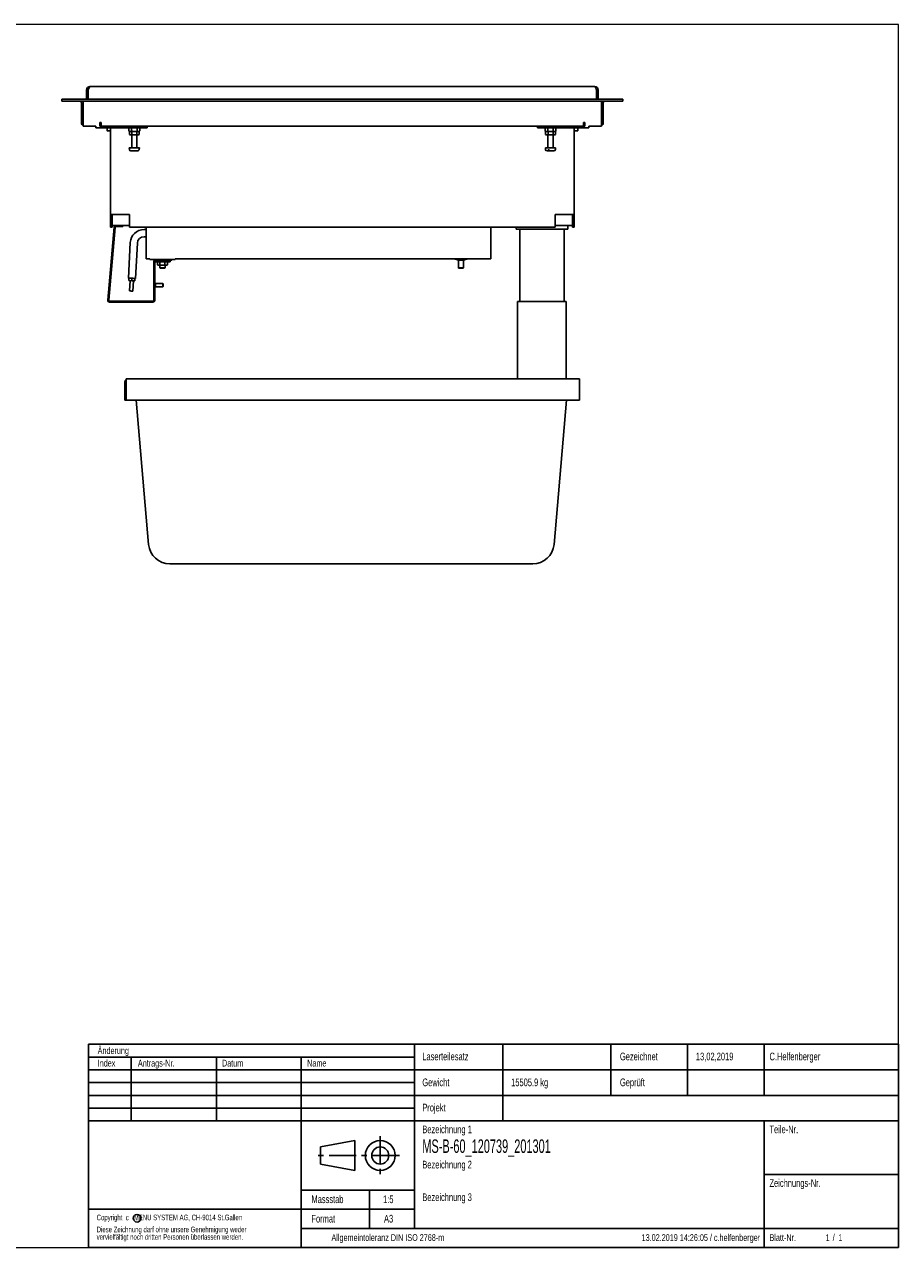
# Model space of a CAD drawing. Header units: millimetres. Extents: x 24 to 2074, y 25 to 1460.
# Tile 2 of 2: x 1049 to 2074, y 25 to 1460. Entities that reach past the tile are written whole.
import ezdxf

# ---------------------------------------------------------------- set-up
doc = ezdxf.new("R2010")
doc.units = ezdxf.units.MM
doc.header["$LTSCALE"] = 5
doc.linetypes.add('CENTER', pattern=[10.16, 6.35, -1.27, 1.27, -1.27])
doc.layers.add('SLD-0', color=179, linetype='Continuous')
doc.styles.add('SLDTEXTSTYLE0', font='TXT', dxfattribs={"width": 0.638186})
doc.styles.add('SLDTEXTSTYLE1', font='TXT', dxfattribs={"width": 0.605})

# ---------------------------------------------------------------- blocks, each defined once
blk = doc.blocks.new('SW_NOTE_0')
at = {"layer": 'SLD-0', "color": 0, "char_height": 6.615, "attachment_point": 1, "style": 'SLDTEXTSTYLE0'}
for s, insert in [('Copyright  c   MENU SYSTEM AG, CH-9014 St.Gallen', (0, 8.5)), ('vervielfältigt noch dritten Personen überlassen werden.', (0, -14.4)), ('Diese Zeichnung darf ohne unsere Genehmigung weder', (0, -5.6))]:
    blk.add_mtext(s, dxfattribs=dict(at, insert=insert))

msp = doc.modelspace()

# ---------------------------------------------------------------- linework, layer by layer
at = {"color": 7, "linetype": 'Continuous', "lineweight": 18}
for p, q in [((2074, 1460), (24, 1460)), ((2074, 25), (2074, 1460)), ((24, 25), (2074, 25))]:
    msp.add_line(p, q, dxfattribs=at)
at = {"color": 7, "linetype": 'Continuous', "lineweight": 25}
for p, q in [((1121.814, 1383.165), (1123.714, 1383.165)), ((1121.814, 1383.165), (1121.814, 1372.165)), ((1123.714, 1383.165), (1123.821, 1383.334)), ((1123.714, 1372.165), (1123.714, 1383.165)), ((1123.814, 1383.165), (1123.814, 1372.165)), ((1123.821, 1372.165), (1123.821, 1383.165)), ((1125.814, 1387.165), (1717.814, 1387.165)), ((1719.807, 1383.165), (1719.807, 1372.165)), ((1721.814, 1383.165), (1719.814, 1383.165)), ((1719.814, 1383.165), (1719.814, 1372.165)), ((1721.814, 1372.165), (1721.814, 1383.165)), ((1092.814, 1372.165), (1092.814, 1370.165)), ((1092.814, 1372.165), (1117.814, 1372.165)), ((1092.814, 1370.165), (1117.814, 1370.165)), ((1115.814, 1344.665), (1115.814, 1368.165)), ((1117.814, 1372.165), (1117.814, 1372.065)), ((1117.914, 1372.165), (1117.814, 1372.065)), ((1117.814, 1370.265), (1117.914, 1370.165)), ((1117.814, 1370.265), (1117.814, 1370.165)), ((1117.814, 1368.165), (1117.814, 1370.165)), ((1117.814, 1340.665), (1117.814, 1368.165)), ((1117.914, 1372.165), (1725.714, 1372.165)), ((1117.914, 1370.165), (1725.714, 1370.165)), ((1117.914, 1370.165), (1117.914, 1368.165)), ((1117.914, 1368.165), (1117.914, 1340.665)), ((1725.814, 1372.065), (1725.714, 1372.165)), ((1725.714, 1370.165), (1725.814, 1370.265)), ((1725.714, 1368.165), (1725.714, 1370.165)), ((1725.714, 1340.665), (1725.714, 1368.165)), ((1725.814, 1372.165), (1725.814, 1372.065)), ((1725.814, 1372.165), (1750.814, 1372.165)), ((1725.814, 1370.265), (1725.814, 1370.165)), ((1725.814, 1370.165), (1750.814, 1370.165)), ((1725.814, 1370.165), (1725.814, 1368.165)), ((1725.814, 1368.165), (1725.814, 1340.665)), ((1727.814, 1368.165), (1727.814, 1344.665)), ((1750.814, 1372.165), (1750.814, 1370.165)), ((1117.914, 1340.665), (1117.814, 1340.665)), ((1117.914, 1340.665), (1132.814, 1340.665)), ((1132.814, 1338.665), (1132.814, 1340.665)), ((1192.814, 1338.665), (1132.814, 1338.665)), ((1137.314, 1345.165), (1138.914, 1345.165)), ((1137.314, 1340.665), (1137.314, 1345.165)), ((1192.814, 1340.665), (1137.314, 1340.665)), ((1138.814, 1344.665), (1138.814, 1345.165)), ((1138.814, 1341.317), (1138.814, 1344.665)), ((1138.814, 1340.665), (1138.814, 1341.317)), ((1138.814, 1340.765), (1138.914, 1340.665)), ((1138.914, 1345.165), (1138.914, 1344.665)), ((1138.914, 1344.665), (1138.914, 1340.665)), ((1145.814, 1338.665), (1145.814, 1335.375)), ((1146.014, 1335.175), (1147.814, 1335.175)), ((1147.814, 1335.175), (1149.614, 1335.175)), ((1149.814, 1335.375), (1149.814, 1338.665)), ((1149.814, 1338.665), (1149.814, 1237.165)), ((1171.463, 1335.415), (1171.463, 1338.665)), ((1174.638, 1335.415), (1174.638, 1338.665)), ((1180.989, 1335.415), (1180.989, 1338.665)), ((1184.165, 1335.415), (1184.165, 1338.665)), ((1192.814, 1338.665), (1192.814, 1340.665)), ((1650.814, 1340.665), (1192.814, 1340.665)), ((1650.814, 1338.665), (1650.814, 1340.665)), ((1706.314, 1340.665), (1650.814, 1340.665)), ((1710.814, 1338.665), (1650.814, 1338.665)), ((1659.463, 1335.415), (1659.463, 1338.665)), ((1659.463, 1335.389), (1659.464, 1335.367)), ((1662.639, 1335.415), (1662.639, 1338.665)), ((1668.989, 1335.415), (1668.989, 1338.665)), ((1672.165, 1335.415), (1672.165, 1338.665)), ((1693.814, 1338.665), (1693.814, 1335.375)), ((1693.814, 1338.665), (1693.814, 1237.165)), ((1694.014, 1335.175), (1695.814, 1335.175)), ((1695.814, 1335.175), (1697.614, 1335.175)), ((1697.814, 1335.375), (1697.814, 1338.665)), ((1704.714, 1345.165), (1706.314, 1345.165)), ((1704.714, 1344.665), (1704.714, 1345.165)), ((1704.714, 1340.665), (1704.714, 1344.665)), ((1704.814, 1340.765), (1704.714, 1340.665)), ((1704.814, 1345.165), (1704.814, 1344.665)), ((1704.814, 1344.665), (1704.814, 1341.317)), ((1704.814, 1340.665), (1704.814, 1341.317)), ((1706.314, 1345.165), (1706.314, 1340.665)), ((1710.814, 1340.665), (1725.714, 1340.665)), ((1710.814, 1338.665), (1710.814, 1340.665)), ((1725.814, 1340.665), (1725.714, 1340.665)), ((1172.814, 1334.415), (1172.04, 1333.969)), ((1172.04, 1333.969), (1172.04, 1330.862)), ((1172.04, 1330.862), (1172.814, 1330.415)), ((1172.04, 1330.862), (1173.484, 1330.415)), ((1172.463, 1334.415), (1183.165, 1334.415)), ((1173.484, 1330.415), (1172.814, 1330.415)), ((1177.814, 1330.415), (1173.484, 1330.415)), ((1174.814, 1330.415), (1174.814, 1315.175)), ((1174.927, 1333.969), (1174.927, 1330.862)), ((1182.144, 1330.415), (1177.814, 1330.415)), ((1180.701, 1333.969), (1182.144, 1334.415)), ((1180.701, 1333.969), (1180.701, 1330.862)), ((1180.701, 1330.862), (1182.144, 1330.415)), ((1180.814, 1315.175), (1180.814, 1330.415)), ((1182.814, 1330.415), (1182.144, 1330.415)), ((1183.587, 1333.969), (1182.814, 1334.415)), ((1182.814, 1330.415), (1183.587, 1330.862)), ((1183.587, 1333.969), (1183.587, 1330.862)), ((1660.814, 1334.415), (1660.045, 1333.972)), ((1660.045, 1333.969), (1661.587, 1334.415)), ((1660.165, 1334.012), (1660.045, 1333.969)), ((1660.045, 1333.969), (1660.045, 1330.862)), ((1660.045, 1330.862), (1661.587, 1330.415)), ((1660.165, 1330.819), (1660.045, 1330.862)), ((1660.045, 1330.859), (1660.814, 1330.415)), ((1660.463, 1334.415), (1671.165, 1334.415)), ((1661.587, 1330.415), (1660.814, 1330.415)), ((1666.014, 1330.415), (1661.587, 1330.415)), ((1662.814, 1330.415), (1662.814, 1315.175)), ((1663.13, 1333.969), (1663.13, 1330.862)), ((1670.241, 1330.415), (1666.014, 1330.415)), ((1668.814, 1315.175), (1668.814, 1330.415)), ((1668.898, 1333.969), (1670.241, 1334.415)), ((1668.898, 1333.969), (1668.898, 1330.862)), ((1668.898, 1330.862), (1670.241, 1330.415)), ((1670.814, 1330.415), (1670.241, 1330.415)), ((1671.583, 1333.972), (1670.814, 1334.415)), ((1670.814, 1330.415), (1671.583, 1330.859)), ((1671.133, 1334.129), (1671.583, 1333.969)), ((1671.583, 1333.969), (1671.583, 1330.862)), ((1171.814, 1315.175), (1171.985, 1313.219)), ((1183.814, 1315.175), (1171.814, 1315.175)), ((1172.023, 1312.975), (1172.079, 1312.975)), ((1181.77, 1311.575), (1173.858, 1311.575)), ((1183.549, 1312.975), (1183.605, 1312.975)), ((1183.643, 1313.219), (1183.814, 1315.175)), ((1659.814, 1315.175), (1659.985, 1313.219)), ((1663.606, 1315.175), (1659.814, 1315.175)), ((1663.615, 1311.575), (1661.778, 1311.575)), ((1662.96, 1312.975), (1664.448, 1312.975)), ((1671.814, 1315.175), (1663.606, 1315.175)), ((1663.615, 1311.575), (1665.102, 1311.575)), ((1669.85, 1311.575), (1665.102, 1311.575)), ((1671.643, 1313.219), (1671.814, 1315.175)), ((1151.914, 1237.165), (1149.814, 1237.165)), ((1149.814, 1237.165), (1149.814, 1222.165)), ((1151.814, 1237.065), (1151.914, 1237.165)), ((1151.814, 1237.065), (1151.814, 1237.165)), ((1172.314, 1237.065), (1151.814, 1237.065)), ((1151.814, 1237.065), (1151.814, 1224.165)), ((1151.914, 1237.165), (1160.893, 1237.165)), ((1169.814, 1237.165), (1160.893, 1237.165)), ((1172.314, 1237.165), (1169.814, 1237.165)), ((1172.314, 1222.165), (1172.314, 1237.165)), ((1671.314, 1237.165), (1673.814, 1237.165)), ((1671.314, 1222.165), (1671.314, 1237.165)), ((1691.814, 1237.065), (1671.314, 1237.065)), ((1673.814, 1237.165), (1682.735, 1237.165)), ((1682.735, 1237.165), (1691.714, 1237.165)), ((1691.714, 1237.165), (1693.814, 1237.165)), ((1691.814, 1237.065), (1691.714, 1237.165)), ((1691.814, 1237.165), (1691.814, 1237.065)), ((1691.814, 1237.065), (1691.814, 1224.165)), ((1693.814, 1237.165), (1693.814, 1222.165)), ((1154.303, 1222.01), (1146.817, 1136.44)), ((1155.299, 1221.923), (1147.813, 1136.353)), ((1151.814, 1222.165), (1149.814, 1222.165)), ((1151.814, 1224.165), (1172.314, 1224.165)), ((1151.814, 1222.165), (1151.814, 1224.165)), ((1161.463, 1223.836), (1156.295, 1223.836)), ((1161.463, 1222.836), (1156.295, 1222.836)), ((1161.463, 1223.836), (1164.463, 1223.836)), ((1164.463, 1222.836), (1161.463, 1222.836)), ((1164.463, 1223.836), (1164.463, 1222.836)), ((1671.314, 1222.165), (1172.314, 1222.165)), ((1191.814, 1185.165), (1191.814, 1222.165)), ((1595.814, 1185.165), (1595.814, 1222.165)), ((1625.564, 1222.165), (1625.564, 1219.965)), ((1625.564, 1219.965), (1686.064, 1219.965)), ((1629.814, 1219.965), (1629.814, 1134.965)), ((1671.314, 1224.165), (1691.814, 1224.165)), ((1681.814, 1134.965), (1681.814, 1219.965)), ((1686.064, 1219.965), (1686.064, 1224.165)), ((1691.814, 1224.165), (1691.814, 1222.165)), ((1691.814, 1222.165), (1693.814, 1222.165)), ((1191.814, 1219.315), (1189.202, 1219.315)), ((1189.202, 1211.015), (1191.814, 1211.015)), ((1173.074, 1204.011), (1170.895, 1162.439)), ((1179.184, 1162.004), (1181.362, 1203.576)), ((1195.814, 1185.165), (1191.814, 1185.165)), ((1195.814, 1184.165), (1195.814, 1185.165)), ((1202.089, 1184.165), (1195.814, 1184.165)), ((1200.714, 1182.265), (1200.714, 1136.265)), ((1201.714, 1182.265), (1201.714, 1136.265)), ((1201.814, 1182.701), (1201.814, 1181.565)), ((1219.814, 1181.565), (1201.814, 1181.565)), ((1219.814, 1183.165), (1202.278, 1183.165)), ((1202.714, 1184.265), (1218.714, 1184.265)), ((1202.714, 1183.265), (1218.714, 1183.265)), ((1205.814, 1181.565), (1205.04, 1181.119)), ((1205.04, 1178.012), (1205.04, 1181.119)), ((1205.04, 1178.012), (1205.814, 1177.565)), ((1205.814, 1177.565), (1206.484, 1177.565)), ((1207.927, 1181.119), (1206.484, 1181.565)), ((1207.927, 1178.012), (1206.484, 1177.565)), ((1206.484, 1177.565), (1210.814, 1177.565)), ((1207.814, 1183.265), (1207.814, 1183.165)), ((1207.814, 1177.565), (1207.814, 1174.365)), ((1207.927, 1178.012), (1207.927, 1181.119)), ((1210.814, 1177.565), (1215.144, 1177.565)), ((1213.701, 1178.012), (1213.701, 1181.119)), ((1213.814, 1183.165), (1213.814, 1183.265)), ((1213.814, 1174.365), (1213.814, 1177.565)), ((1216.587, 1181.119), (1215.144, 1181.565)), ((1216.587, 1178.012), (1215.144, 1177.565)), ((1215.144, 1177.565), (1215.814, 1177.565)), ((1216.587, 1181.119), (1215.814, 1181.565)), ((1215.814, 1177.565), (1216.587, 1178.012)), ((1216.587, 1178.012), (1216.587, 1181.119)), ((1218.714, 1184.265), (1221.505, 1184.265)), ((1221.714, 1183.265), (1218.714, 1183.265)), ((1219.814, 1181.565), (1219.814, 1183.165)), ((1221.505, 1184.265), (1221.505, 1184.165)), ((1225.814, 1184.165), (1221.505, 1184.165)), ((1221.714, 1184.165), (1221.714, 1183.265)), ((1595.814, 1185.165), (1225.814, 1185.165)), ((1225.814, 1184.165), (1225.814, 1185.165)), ((1541.814, 1185.165), (1541.814, 1184.865)), ((1541.814, 1184.865), (1579.814, 1184.865)), ((1552.777, 1184.865), (1557.814, 1183.609)), ((1557.814, 1183.609), (1557.814, 1174.365)), ((1557.814, 1183.609), (1563.814, 1183.609)), ((1563.814, 1183.609), (1568.851, 1184.865)), ((1563.814, 1174.365), (1563.814, 1183.609)), ((1579.814, 1184.865), (1579.814, 1185.165)), ((1171.387, 1159.409), (1171.544, 1162.405)), ((1207.814, 1174.365), (1208.014, 1174.165)), ((1207.814, 1174.365), (1213.756, 1174.365)), ((1213.614, 1174.165), (1208.014, 1174.165)), ((1213.614, 1174.165), (1213.814, 1174.365)), ((1213.756, 1174.365), (1213.814, 1174.365)), ((1557.814, 1174.365), (1558.014, 1174.165)), ((1557.814, 1174.365), (1563.814, 1174.365)), ((1563.614, 1174.165), (1558.014, 1174.165)), ((1563.614, 1174.165), (1563.814, 1174.365)), ((1174.882, 1159.226), (1171.387, 1159.409)), ((1172.885, 1159.33), (1172.257, 1147.347)), ((1174.882, 1159.226), (1175.039, 1162.222)), ((1178.377, 1159.043), (1174.882, 1159.226)), ((1176.251, 1147.137), (1176.88, 1159.121)), ((1178.377, 1159.043), (1178.534, 1162.038)), ((1202.614, 1156.915), (1201.714, 1156.915)), ((1201.714, 1151.415), (1202.614, 1151.415)), ((1202.614, 1156.915), (1202.614, 1151.415)), ((1211.114, 1156.165), (1202.614, 1156.165)), ((1202.614, 1152.165), (1211.114, 1152.165)), ((1211.614, 1155.665), (1211.114, 1156.165)), ((1211.114, 1152.165), (1211.114, 1156.165)), ((1211.114, 1152.165), (1211.614, 1152.665)), ((1211.614, 1155.665), (1211.614, 1152.665)), ((1199.714, 1135.265), (1148.809, 1135.265)), ((1199.714, 1134.265), (1148.809, 1134.265)), ((1627.314, 1134.965), (1627.314, 1044.165)), ((1627.314, 1134.965), (1684.314, 1134.965)), ((1684.314, 1124.595), (1684.314, 1134.965)), ((1684.314, 1044.165), (1684.314, 1121.315)), ((1166.814, 1040.665), (1166.814, 1024.165)), ((1168.314, 1044.165), (1699.814, 1044.165)), ((1168.314, 1040.665), (1168.314, 1044.165)), ((1168.314, 1022.665), (1168.314, 1040.665)), ((1699.814, 1044.165), (1699.814, 1040.665)), ((1699.814, 1040.665), (1699.814, 1022.665)), ((1166.814, 1019.165), (1166.814, 1024.165)), ((1168.314, 1019.165), (1166.814, 1019.165)), ((1168.314, 1019.165), (1168.314, 1022.665)), ((1699.814, 1019.165), (1168.314, 1019.165)), ((1194.64, 849.987), (1179.839, 1019.165)), ((1669.988, 849.987), (1684.789, 1019.165)), ((1699.814, 1022.665), (1699.814, 1019.165)), ((1249.314, 827.165), (1219.545, 827.165)), ((1615.314, 827.165), (1249.314, 827.165)), ((1645.083, 827.165), (1615.314, 827.165))]:
    msp.add_line(p, q, dxfattribs=at)
at = {"color": 7, "linetype": 'Continuous', "lineweight": 25, "flags": 128}
for points in [[(1123.821, 1383.165), (1124.27, 1384.552), (1124.719, 1385.767), (1125.168, 1386.659), (1125.618, 1387.118), (1125.814, 1387.165)], [(1124.165, 1384.227), (1123.928, 1383.83), (1123.821, 1383.334)], [(1717.814, 1387.165), (1718.263, 1386.917), (1718.712, 1386.204), (1719.161, 1385.114), (1719.611, 1383.782), (1719.807, 1383.165)], [(1719.814, 1383.165), (1719.63, 1384.002), (1719.456, 1384.241)], [(1171.463, 1335.415), (1171.478, 1335.241), (1171.52, 1335.085), (1171.624, 1334.882), (1171.847, 1334.658), (1172.558, 1334.444), (1173.376, 1334.433), (1174.199, 1334.623), (1174.372, 1334.755), (1174.526, 1334.961), (1174.597, 1335.133), (1174.636, 1335.344), (1174.638, 1335.415)], [(1174.638, 1335.415), (1174.655, 1335.286), (1174.723, 1335.13), (1174.895, 1334.932), (1175.266, 1334.712), (1176.329, 1334.477), (1177.814, 1334.427), (1179.814, 1334.55), (1180.435, 1334.745), (1180.722, 1334.923), (1180.898, 1335.119), (1180.974, 1335.293), (1180.989, 1335.415)], [(1180.989, 1335.415), (1181.005, 1335.241), (1181.046, 1335.085), (1181.15, 1334.882), (1181.373, 1334.658), (1182.084, 1334.444), (1182.903, 1334.433), (1183.725, 1334.623), (1183.898, 1334.755), (1184.053, 1334.961), (1184.124, 1335.133), (1184.162, 1335.344), (1184.165, 1335.415)], [(1659.463, 1335.415), (1659.478, 1335.241), (1659.52, 1335.085), (1659.624, 1334.882), (1659.847, 1334.658), (1660.558, 1334.444), (1661.376, 1334.433), (1662.199, 1334.623), (1662.372, 1334.755), (1662.526, 1334.961), (1662.597, 1335.133), (1662.636, 1335.344), (1662.639, 1335.415)], [(1662.639, 1335.415), (1662.655, 1335.286), (1662.723, 1335.13), (1662.895, 1334.932), (1663.266, 1334.712), (1664.329, 1334.477), (1665.814, 1334.427), (1667.814, 1334.55), (1668.435, 1334.745), (1668.722, 1334.923), (1668.898, 1335.119), (1668.974, 1335.293), (1668.989, 1335.415)], [(1668.989, 1335.415), (1669.005, 1335.241), (1669.046, 1335.085), (1669.15, 1334.882), (1669.373, 1334.658), (1670.084, 1334.444), (1670.903, 1334.433), (1671.725, 1334.623), (1671.898, 1334.755), (1672.053, 1334.961), (1672.124, 1335.133), (1672.162, 1335.344), (1672.165, 1335.415)], [(1173.484, 1334.415), (1173.586, 1334.413), (1174.927, 1333.969)], [(1173.484, 1330.415), (1173.586, 1330.418), (1174.927, 1330.862)], [(1174.927, 1333.969), (1175.657, 1334.158), (1177.814, 1334.415)], [(1174.927, 1330.862), (1175.657, 1330.673), (1177.814, 1330.415)], [(1177.814, 1334.415), (1178.6, 1334.38), (1180.701, 1333.969)], [(1177.814, 1330.415), (1178.6, 1330.451), (1180.701, 1330.862)], [(1182.144, 1330.415), (1182.247, 1330.418), (1183.587, 1330.862)], [(1661.587, 1334.415), (1661.697, 1334.413), (1663.13, 1333.969)], [(1661.587, 1330.415), (1661.697, 1330.418), (1663.13, 1330.862)], [(1663.13, 1333.969), (1663.859, 1334.158), (1666.014, 1334.415)], [(1663.13, 1330.862), (1663.859, 1330.673), (1666.014, 1330.415)], [(1666.014, 1334.415), (1666.799, 1334.38), (1668.898, 1333.969)], [(1666.014, 1330.415), (1666.799, 1330.451), (1668.898, 1330.862)], [(1670.241, 1330.415), (1670.336, 1330.418), (1671.583, 1330.862)], [(1662.96, 1312.975), (1662.963, 1312.945), (1663.051, 1312.397), (1663.201, 1311.956), (1663.398, 1311.671), (1663.615, 1311.575)], [(1665.102, 1311.575), (1665.035, 1311.585), (1664.81, 1311.753), (1664.624, 1312.111), (1664.495, 1312.609), (1664.448, 1312.975)], [(1206.484, 1181.565), (1206.381, 1181.563), (1205.04, 1181.119)], [(1206.484, 1177.565), (1206.381, 1177.568), (1205.04, 1178.012)], [(1210.814, 1181.565), (1210.028, 1181.53), (1207.927, 1181.119)], [(1210.814, 1177.565), (1210.028, 1177.601), (1207.927, 1178.012)], [(1213.701, 1181.119), (1212.971, 1181.308), (1210.814, 1181.565)], [(1213.701, 1178.012), (1212.971, 1177.823), (1210.814, 1177.565)], [(1215.144, 1181.565), (1215.041, 1181.563), (1213.701, 1181.119)], [(1215.144, 1177.565), (1215.041, 1177.568), (1213.701, 1178.012)], [(1179.184, 1162.004), (1179.137, 1162.007), (1178.773, 1162.026), (1178.077, 1162.062), (1177.111, 1162.113), (1175.961, 1162.173), (1174.73, 1162.238), (1173.525, 1162.301), (1172.455, 1162.357), (1171.615, 1162.401), (1171.079, 1162.429), (1170.895, 1162.439), (1170.895, 1162.439)], [(1176.251, 1147.137), (1176.099, 1147.145), (1175.666, 1147.168), (1175.019, 1147.202), (1174.254, 1147.242), (1173.49, 1147.282), (1172.842, 1147.316), (1172.409, 1147.339), (1172.257, 1147.347)], [(1684.314, 1121.315), (1684.309, 1121.408), (1684.295, 1121.676), (1684.28, 1122.09), (1684.268, 1122.602), (1684.267, 1123.155), (1684.275, 1123.686), (1684.29, 1124.136), (1684.305, 1124.455), (1684.313, 1124.606), (1684.313, 1124.595)]]:
    msp.add_lwpolyline(points, dxfattribs=at)
at = {"color": 7, "linetype": 'Continuous', "lineweight": 25}
for centre, radius, start, end in [((1125.814, 1383.165), 4, 89.999516, 180.000324), ((1125.814, 1383.165), 2, 175.162443, 180), ((1717.814, 1383.165), 4, 0.00024, 89.99992), ((1113.814, 1368.165), 2, 0, 90), ((1113.814, 1368.165), 4, 0, 30), ((1729.814, 1368.165), 4, 150, 180), ((1729.814, 1368.165), 2, 90, 180), ((1119.814, 1344.665), 4, 180, 240), ((1146.014, 1335.375), 0.2, 180, 270), ((1149.614, 1335.375), 0.2, 270, 0), ((1172.463, 1335.415), 1, 181.505527, 270), ((1183.165, 1335.415), 1, 270, 323.037736), ((1183.165, 1335.415), 1, 340.341846, 6.857016), ((1660.463, 1335.415), 1, 217.166089, 270), ((1671.165, 1335.415), 1, 270, 323.037736), ((1671.165, 1335.415), 1, 340.341846, 6.857016), ((1694.014, 1335.375), 0.2, 180, 270), ((1697.614, 1335.375), 0.2, 270, 0), ((1723.814, 1344.665), 4, 300, 0), ((1173.778, 1313.375), 1.8, 185, 192.839588), ((1173.846, 1313.391), 1.816, 193.239332, 270.375474), ((1181.783, 1313.39), 1.814, 269.585692, 346.800434), ((1181.85, 1313.375), 1.8, 347.160412, 355), ((1661.778, 1313.375), 1.8, 185, 270), ((1669.85, 1313.375), 1.8, 270, 355), ((1156.295, 1221.836), 2, 90, 175), ((1156.295, 1221.836), 1, 90, 175), ((1189.202, 1203.165), 16.15, 90, 177), ((1189.202, 1203.165), 7.85, 90, 177), ((1202.714, 1182.265), 2, 90, 180), ((1202.714, 1182.265), 1, 90, 180), ((1148.809, 1136.265), 2, 175, 270), ((1148.809, 1136.265), 1, 175, 270), ((1199.714, 1136.265), 2, 270, 0), ((1199.714, 1136.265), 1, 270, 0), ((1170.314, 1040.665), 3.5, 124.849905, 180), ((1219.545, 852.165), 25, 185, 270), ((1645.083, 852.165), 25, 270, 355)]:
    msp.add_arc(centre, radius, start, end, dxfattribs=at)
at = {"layer": 'SLD-0'}
for p, q in [((1124, 263.5), (2074, 263.5)), ((1124, 263.5), (1124, 25)), ((1506.5, 263.5), (1506.5, 47.5)), ((1610, 263.5), (1610, 173.5)), ((1736.5, 263.5), (1736.5, 203.5)), ((1826.5, 263.5), (1826.5, 203.5)), ((1916.5, 263.5), (1916.5, 203.5)), ((2074, 263.5), (2074, 25)), ((1124, 248.5), (1506.5, 248.5)), ((1174, 248.5), (1174, 173.5)), ((1274, 248.5), (1274, 173.5)), ((1373.5, 248.5), (1373.5, 25)), ((1124, 233.5), (2074, 233.5)), ((1124, 218.5), (1506.5, 218.5)), ((1124, 203.5), (2074, 203.5)), ((1124, 188.5), (1506.5, 188.5)), ((1124, 173.5), (2074, 173.5)), ((1916.5, 173.5), (1916.5, 25)), ((1396.25, 143), (1436.25, 150.5)), ((1436.25, 150.5), (1436.25, 115.5)), ((1396.25, 123), (1396.25, 143)), ((1436.25, 115.5), (1396.25, 123)), ((1916.5, 110.5), (2074, 110.5)), ((1373.5, 92.5), (1506.5, 92.5)), ((1453.5, 92.5), (1453.5, 47.5)), ((1124, 70), (1506.5, 70)), ((1373.5, 47.5), (2074, 47.5)), ((1124, 25), (2074, 25))]:
    msp.add_line(p, q, dxfattribs=at)
at = {"layer": 'SLD-0', "linetype": 'CENTER'}
for p, q in [((1466.25, 155.5), (1466.25, 110.5)), ((1488.75, 133), (1391.25, 133))]:
    msp.add_line(p, q, dxfattribs=at)
at = {"layer": 'SLD-0'}
for centre, radius in [((1466.25, 133), 17.5), ((1466.25, 133), 10), ((1181.134, 59.391), 4.5)]:
    msp.add_circle(centre, radius, dxfattribs=at)

# ---------------------------------------------------------------- block references
msp.add_blockref('SW_NOTE_0', (1133.649, 55.126), dxfattribs=at)

# ---------------------------------------------------------------- texts
for s, insert, char_height, attachment_point, style in [('Änderung', (1134.834, 259.99), 7.9375, 1, 'SLDTEXTSTYLE0'), ('Index', (1134.834, 245.341), 7.9375, 1, 'SLDTEXTSTYLE0'), ('Antrags-Nr.', (1182.022, 245.341), 7.9375, 1, 'SLDTEXTSTYLE0'), ('Datum', (1280.627, 245.341), 7.9375, 1, 'SLDTEXTSTYLE0'), ('Name', (1380.485, 245.341), 7.9375, 1, 'SLDTEXTSTYLE0'), ('Laserteilesatz', (1515.551, 253.682), 9.017, 1, 'SLDTEXTSTYLE0'), ('Gezeichnet', (1747.283, 253.682), 9.017, 1, 'SLDTEXTSTYLE0'), ('13,02,2019', (1836.38, 253.682), 9.017, 1, 'SLDTEXTSTYLE0'), ('C.Helfenberger', (1922.698, 253.682), 9.017, 1, 'SLDTEXTSTYLE0'), ('Gewicht', (1515.551, 223.306), 9.017, 1, 'SLDTEXTSTYLE0'), ('15505.9 kg', (1619.742, 223.306), 9.017, 1, 'SLDTEXTSTYLE0'), ('Geprüft', (1747.283, 223.306), 9.017, 1, 'SLDTEXTSTYLE0'), ('Projekt', (1515.551, 193.701), 9.017, 1, 'SLDTEXTSTYLE0'), ('Bezeichnung 1', (1515.551, 168.152), 9.017, 1, 'SLDTEXTSTYLE0'), ('Teile-Nr.', (1922.698, 168.152), 9.017, 1, 'SLDTEXTSTYLE0'), ('MS-B-60_120739_201301', (1515.551, 151.884), 15.875, 1, 'SLDTEXTSTYLE1'), ('Bezeichnung 2', (1515.551, 126.81), 9.017, 1, 'SLDTEXTSTYLE0'), ('Zeichnungs-Nr.', (1922.698, 105.202), 9.017, 1, 'SLDTEXTSTYLE0'), ('Massstab', (1385.529, 86.161), 9.017, 1, 'SLDTEXTSTYLE0'), ('1:5', (1469.548, 86.161), 9.017, 1, 'SLDTEXTSTYLE0'), ('Bezeichnung 3', (1515.551, 88.545), 9.017, 1, 'SLDTEXTSTYLE0'), ('Format', (1385.529, 63.365), 9.017, 1, 'SLDTEXTSTYLE0'), ('A3', (1470.638, 63.365), 9.017, 1, 'SLDTEXTSTYLE0'), ('Allgemeintoleranz DIN ISO 2768-m', (1475.145, 40.661), 7.9375, 2, 'SLDTEXTSTYLE0'), ('13.02.2019 14:26:05 / c.helfenberger', (1911.642, 40.661), 7.9375, 3, 'SLDTEXTSTYLE0'), ('Blatt-Nr.', (1922.698, 40.661), 7.9375, 1, 'SLDTEXTSTYLE0'), ('1', (1988.558, 40.661), 7.938, 1, 'SLDTEXTSTYLE0'), ('/', (1996.797, 40.661), 7.938, 1, 'SLDTEXTSTYLE0'), ('1', (2003.437, 40.661), 7.938, 1, 'SLDTEXTSTYLE0')]:
    msp.add_mtext(s, dxfattribs=dict(at, insert=insert, char_height=char_height, attachment_point=attachment_point, style=style))

doc.saveas('drawing.dxf')
